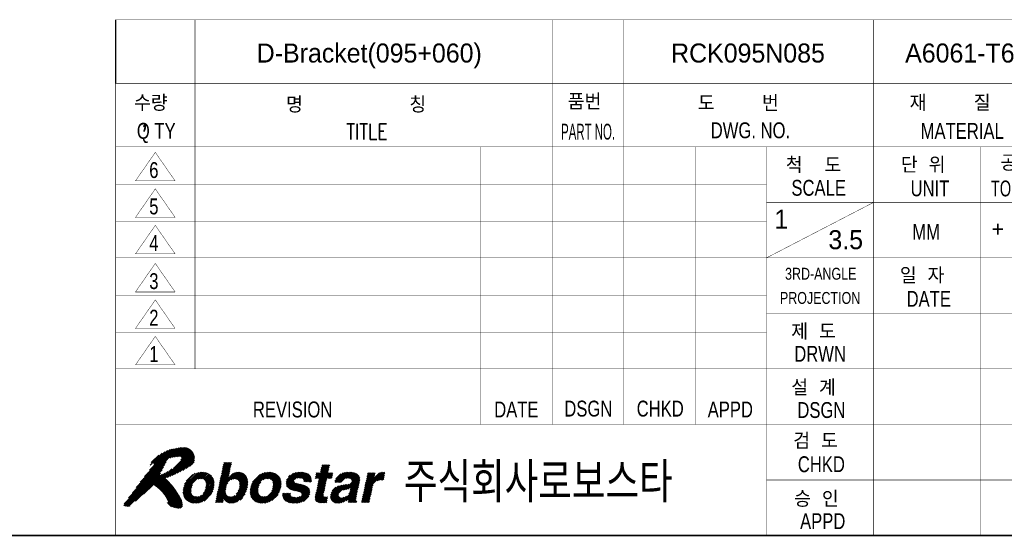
# Model space of a CAD drawing. Extents: x 1739 to 3085, y 884 to 1829.
# Tile 3 of 6: x 2412 to 2846, y 903 to 1131. Entities that reach past the tile are written whole.
import ezdxf
from ezdxf.enums import TextEntityAlignment as Align

# ---------------------------------------------------------------- set-up
doc = ezdxf.new("R2010")
doc.units = 0
doc.header["$LTSCALE"] = 7
doc.header["$MEASUREMENT"] = 0
doc.linetypes.add('CENTER', pattern=[2, 1.25, -0.25, 0.25, -0.25])
doc.layers.get('0').update_dxf_attribs({"linetype": 'CONTINUOUS'})
for name, color, linetype in [('1', 3, 'CENTER'), ('3', 4, 'CONTINUOUS'), ('TEXT', 4, 'CONTINUOUS')]:
    doc.layers.add(name, color=color, linetype=linetype)
doc.styles.add('GHS', font='romans.shx', dxfattribs={"bigfont": 'ghs.shx'})
doc.styles.add('HS', font='txt.shx', dxfattribs={"width": 0.8, "bigfont": 'hs.shx'})
doc.styles.add('ROMANS', font='ROMANS.shx', dxfattribs={"width": 0.8})
doc.styles.get("Standard").update_dxf_attribs({"font": 'Gulim.ttf'})

# ---------------------------------------------------------------- blocks, each defined once
blk = doc.blocks.new('*X1')
at = {"color": 0}
for p, q in [((13.28, 7.54), (14.53, 8.79)), ((13.33, 7.76), (14.58, 9.01)), ((13.38, 7.99), (14.6, 9.21)), ((13.42, 8.21), (14.42, 9.21)), ((13.47, 8.44), (14.24, 9.21)), ((13.52, 8.66), (14.07, 9.21)), ((13.57, 8.88), (13.89, 9.21)), ((13.62, 9.11), (13.71, 9.21)), ((25.14, 7.2), (26.85, 8.91)), ((25.31, 7.2), (26.97, 8.85)), ((25.82, 8.05), (26.67, 8.91)), ((25.86, 8.28), (26.5, 8.91)), ((25.91, 8.5), (26.32, 8.91)), ((25.96, 8.73), (26.14, 8.91)), ((8.49, 5.4), (11.07, 7.98)), ((8.51, 5.59), (10.91, 7.99)), ((8.53, 5.79), (10.72, 7.98)), ((8.55, 5.98), (10.52, 7.96)), ((8.62, 6.23), (10.31, 7.92)), ((8.7, 6.49), (10.04, 7.84)), ((8.88, 6.84), (9.71, 7.68)), ((10.39, 7.12), (11.23, 7.96)), ((10.6, 7.15), (11.38, 7.94)), ((10.78, 7.16), (11.51, 7.89)), ((10.93, 7.13), (11.64, 7.84)), ((11.06, 7.09), (11.77, 7.79)), ((11.17, 7.02), (11.87, 7.71)), ((11.26, 6.93), (11.96, 7.64)), ((11.33, 6.82), (12.06, 7.56)), ((11.37, 6.69), (12.14, 7.46)), ((12.85, 5.52), (15.32, 7.98)), ((12.9, 5.74), (15.11, 7.96)), ((12.95, 5.97), (14.85, 7.87)), ((13.04, 6.42), (14.29, 7.66)), ((13.09, 6.64), (14.34, 7.89)), ((13.14, 6.86), (14.39, 8.11)), ((13.19, 7.09), (14.44, 8.34)), ((13.23, 7.31), (14.48, 8.56)), ((14.54, 7.03), (15.5, 7.99)), ((14.81, 7.12), (15.66, 7.97)), ((15.01, 7.14), (15.81, 7.95)), ((15.16, 7.12), (15.94, 7.9)), ((15.29, 7.08), (16.06, 7.84)), ((15.4, 7.01), (16.18, 7.79)), ((15.49, 6.91), (16.27, 7.7)), ((15.55, 6.81), (16.36, 7.61)), ((15.59, 6.67), (16.44, 7.52)), ((16.95, 5.55), (19.39, 7.99)), ((16.97, 5.74), (19.21, 7.98)), ((16.98, 5.94), (19.01, 7.96)), ((17.04, 6.17), (18.81, 7.94)), ((17.13, 6.43), (18.55, 7.86)), ((17.25, 6.73), (18.26, 7.74)), ((18.58, 7), (19.55, 7.97)), ((18.88, 7.13), (19.71, 7.95)), ((19.09, 7.16), (19.86, 7.92)), ((19.26, 7.15), (19.98, 7.88)), ((19.41, 7.13), (20.11, 7.83)), ((19.53, 7.07), (20.24, 7.77)), ((19.64, 7), (20.33, 7.7)), ((19.72, 6.91), (20.43, 7.62)), ((19.79, 6.79), (20.53, 7.54)), ((21.47, 6.72), (22.69, 7.93)), ((21.49, 6.55), (22.9, 7.96)), ((21.51, 6.39), (23.09, 7.98)), ((21.52, 6.23), (23.28, 7.99)), ((21.54, 6.96), (22.42, 7.84)), ((21.59, 6.13), (23.45, 7.99)), ((21.79, 7.38), (22.01, 7.61)), ((22.87, 7.23), (23.62, 7.98)), ((23.07, 7.25), (23.77, 7.95)), ((23.24, 7.24), (23.92, 7.92)), ((23.4, 7.22), (24.05, 7.88)), ((23.53, 7.18), (24.17, 7.82)), ((23.63, 7.1), (24.29, 7.77)), ((23.68, 6.98), (24.38, 7.68)), ((23.7, 6.82), (24.48, 7.6)), ((23.82, 6.76), (24.55, 7.49)), ((25.17, 7.41), (25.66, 7.9)), ((25.22, 7.63), (25.49, 7.9)), ((25.27, 7.86), (25.31, 7.9)), ((25.39, 6.03), (27.25, 7.9)), ((25.44, 6.26), (27.08, 7.9)), ((25.48, 6.48), (26.9, 7.9)), ((25.49, 7.2), (26.92, 8.63)), ((25.53, 6.71), (26.78, 7.95)), ((25.58, 6.93), (26.83, 8.18)), ((25.63, 7.15), (26.88, 8.4)), ((26.73, 7.2), (27.37, 7.83)), ((26.9, 7.2), (27.32, 7.61)), ((27.61, 6.84), (28.66, 7.89)), ((27.64, 6.69), (28.89, 7.94)), ((27.74, 7.15), (28.37, 7.77)), ((27.81, 6.69), (29.1, 7.98)), ((27.99, 6.69), (29.29, 7.99)), ((28.17, 6.69), (29.47, 8)), ((28.34, 6.69), (29.64, 7.99)), ((28.84, 5.77), (30.64, 7.57)), ((29.02, 7.19), (29.81, 7.98)), ((29.05, 5.8), (30.7, 7.45)), ((29.22, 7.21), (29.95, 7.95)), ((29.38, 7.2), (30.1, 7.92)), ((29.53, 7.17), (30.23, 7.87)), ((29.65, 7.12), (30.35, 7.82)), ((29.73, 7.02), (30.46, 7.75)), ((29.76, 6.87), (30.56, 7.67)), ((31.21, 5.32), (33.89, 7.99)), ((31.26, 5.54), (33.71, 7.99)), ((31.31, 5.76), (33.51, 7.97)), ((31.36, 5.99), (33.25, 7.89)), ((31.45, 6.44), (32.65, 7.63)), ((31.5, 6.66), (32.69, 7.86)), ((31.55, 6.89), (32.56, 7.9)), ((31.59, 7.11), (32.38, 7.9)), ((31.64, 7.34), (32.2, 7.9)), ((31.69, 7.56), (32.03, 7.9)), ((31.74, 7.79), (31.85, 7.9)), ((32.98, 6.91), (33.92, 7.85)), ((33.22, 6.97), (33.87, 7.62)), ((8.52, 5.25), (9.68, 6.41)), ((9.99, 4.07), (12.42, 6.5)), ((10.17, 4.08), (12.4, 6.3)), ((11.05, 5.31), (12.42, 6.68)), ((11.26, 5.69), (12.4, 6.83)), ((11.34, 5.95), (12.37, 6.98)), ((11.38, 6.17), (12.34, 7.12)), ((11.4, 6.54), (12.21, 7.35)), ((11.4, 6.36), (12.28, 7.24)), ((12.76, 5.07), (13.99, 6.3)), ((12.8, 5.29), (14.14, 6.63)), ((13, 6.19), (14.24, 7.44)), ((14.27, 4.1), (16.65, 6.49)), ((14.41, 4.07), (16.63, 6.29)), ((15.19, 5.21), (16.67, 6.68)), ((15.46, 5.65), (16.65, 6.84)), ((15.55, 5.92), (16.63, 7)), ((15.6, 6.14), (16.61, 7.15)), ((15.62, 6.51), (16.5, 7.4)), ((15.62, 6.34), (16.55, 7.27)), ((16.94, 5.37), (18.28, 6.71)), ((16.97, 5.22), (18.1, 6.34)), ((18.31, 4.08), (20.87, 6.64)), ((18.47, 4.06), (20.85, 6.45)), ((18.66, 4.08), (20.84, 6.25)), ((19.67, 5.62), (20.84, 6.79)), ((19.77, 5.89), (20.82, 6.94)), ((19.82, 6.65), (20.6, 7.43)), ((19.82, 6.12), (20.79, 7.09)), ((19.84, 6.32), (20.73, 7.21)), ((19.85, 6.5), (20.67, 7.32)), ((21.69, 6.04), (22.49, 6.84)), ((21.78, 5.96), (22.55, 6.73)), ((21.87, 5.87), (22.64, 6.65)), ((22, 5.82), (22.78, 6.6)), ((22.13, 5.78), (22.91, 6.56)), ((22.26, 5.73), (23.05, 6.52)), ((22.39, 5.69), (23.19, 6.49)), ((22.53, 5.65), (23.34, 6.46)), ((22.68, 5.62), (23.48, 6.42)), ((22.82, 5.59), (23.62, 6.38)), ((22.97, 5.55), (23.75, 6.34)), ((23.1, 5.51), (23.88, 6.29)), ((23.23, 5.47), (24.01, 6.24)), ((23.99, 6.76), (24.6, 7.37)), ((24.17, 6.76), (24.65, 7.24)), ((24.35, 6.76), (24.66, 7.07)), ((24.52, 6.76), (24.66, 6.9)), ((25.2, 5.13), (26.45, 6.38)), ((25.24, 5.36), (26.49, 6.61)), ((25.29, 5.58), (26.54, 6.83)), ((25.34, 5.81), (26.59, 7.06)), ((27.07, 4.89), (28.55, 6.36)), ((27.08, 7.2), (27.27, 7.38)), ((27.09, 4.72), (28.75, 6.39)), ((27.09, 5.08), (28.33, 6.32)), ((27.12, 4.58), (28.96, 6.42)), ((27.15, 5.32), (28.09, 6.26)), ((27.18, 4.46), (29.17, 6.45)), ((28.42, 4.11), (30.63, 6.32)), ((28.61, 5.72), (29.37, 6.48)), ((29.27, 5.85), (30.75, 7.33)), ((29.38, 5.25), (30.67, 6.54)), ((29.5, 5.55), (30.72, 6.77)), ((29.55, 5.77), (30.75, 6.98)), ((29.56, 5.96), (30.76, 7.16)), ((31.16, 5.09), (32.45, 6.38)), ((31.4, 6.21), (32.6, 7.41)), ((33.42, 6.99), (33.83, 7.4)), ((33.6, 7), (33.78, 7.18)), ((8.55, 5.1), (9.59, 6.15)), ((8.58, 4.96), (9.54, 5.92)), ((8.64, 4.84), (9.52, 5.72)), ((8.7, 4.73), (9.52, 5.54)), ((8.77, 4.61), (9.54, 5.39)), ((8.84, 4.51), (9.58, 5.25)), ((8.94, 4.44), (9.65, 5.14)), ((9.04, 4.36), (9.73, 5.05)), ((9.14, 4.28), (9.84, 4.98)), ((9.83, 4.09), (10.82, 5.07)), ((10.37, 4.1), (12.38, 6.1)), ((10.58, 4.12), (12.32, 5.87)), ((10.84, 4.21), (12.23, 5.6)), ((11.15, 4.34), (12.09, 5.28)), ((12.57, 4.17), (13.86, 5.46)), ((12.61, 4.39), (13.85, 5.63)), ((12.66, 4.62), (13.87, 5.83)), ((12.71, 4.84), (13.91, 6.05)), ((12.73, 4.16), (13.89, 5.32)), ((12.91, 4.16), (13.94, 5.19)), ((13.09, 4.16), (14.01, 5.09)), ((13.67, 4.57), (14.1, 5)), ((14.13, 4.15), (15.04, 5.05)), ((14.58, 4.06), (16.6, 6.09)), ((14.78, 4.09), (16.54, 5.84)), ((14.99, 4.12), (16.46, 5.59)), ((15.25, 4.2), (16.31, 5.27)), ((17, 5.07), (18.02, 6.09)), ((17.03, 4.92), (17.98, 5.87)), ((17.09, 4.81), (17.96, 5.68)), ((17.16, 4.7), (17.96, 5.5)), ((17.23, 4.59), (17.99, 5.36)), ((17.31, 4.5), (18.04, 5.23)), ((17.41, 4.42), (18.11, 5.12)), ((17.51, 4.34), (18.2, 5.03)), ((17.61, 4.26), (18.31, 4.96)), ((18.86, 4.1), (20.82, 6.06)), ((19.08, 4.15), (20.74, 5.8)), ((19.34, 4.23), (20.65, 5.54)), ((19.7, 4.41), (20.46, 5.17)), ((21.04, 5.04), (21.35, 5.36)), ((21.04, 5.22), (21.18, 5.36)), ((21.05, 4.87), (21.53, 5.36)), ((21.1, 4.75), (21.71, 5.36)), ((21.15, 4.62), (21.88, 5.36)), ((21.22, 4.52), (22.05, 5.35)), ((21.31, 4.43), (22.05, 5.17)), ((21.4, 4.35), (22.09, 5.04)), ((22.54, 4.06), (24.39, 5.92)), ((22.72, 4.07), (24.43, 5.78)), ((22.91, 4.08), (24.45, 5.62)), ((23.13, 4.13), (24.47, 5.46)), ((23.35, 5.41), (24.12, 6.17)), ((23.37, 4.19), (24.45, 5.27)), ((23.41, 5.29), (24.21, 6.09)), ((23.44, 5.15), (24.3, 6.01)), ((23.65, 4.3), (24.34, 4.98)), ((25.12, 4.7), (26.35, 5.93)), ((25.13, 4.54), (26.3, 5.71)), ((25.15, 4.91), (26.4, 6.16)), ((25.18, 4.41), (26.25, 5.49)), ((25.25, 4.31), (26.21, 5.26)), ((25.35, 4.23), (26.17, 5.04)), ((27.25, 4.36), (28.09, 5.2)), ((27.3, 5.64), (27.76, 6.1)), ((27.34, 4.27), (28.09, 5.02)), ((28.67, 4.19), (30.58, 6.1)), ((29.04, 4.39), (30.53, 5.87)), ((29.31, 4.48), (30.48, 5.65)), ((29.31, 4.3), (30.43, 5.42)), ((29.35, 4.16), (30.39, 5.2)), ((29.53, 4.16), (30.34, 4.97)), ((30.97, 4.19), (32.22, 5.44)), ((31.02, 4.42), (32.27, 5.67)), ((31.07, 4.64), (32.32, 5.89)), ((31.12, 4.87), (32.37, 6.12)), ((31.12, 4.16), (32.18, 5.22)), ((31.29, 4.16), (32.13, 4.99)), ((9.26, 4.23), (9.97, 4.93)), ((9.39, 4.18), (10.12, 4.91)), ((9.52, 4.13), (10.29, 4.9)), ((9.67, 4.1), (10.5, 4.93)), ((13.26, 4.16), (13.6, 4.49)), ((13.44, 4.16), (13.55, 4.27)), ((13.73, 4.45), (14.21, 4.93)), ((13.81, 4.36), (14.35, 4.9)), ((13.9, 4.27), (14.51, 4.87)), ((14.01, 4.2), (14.71, 4.9)), ((15.69, 4.46), (16.01, 4.79)), ((17.74, 4.22), (18.45, 4.93)), ((17.87, 4.17), (18.6, 4.9)), ((17.99, 4.12), (18.79, 4.91)), ((18.15, 4.1), (18.99, 4.94)), ((21.52, 4.29), (22.18, 4.94)), ((21.64, 4.23), (22.29, 4.88)), ((21.76, 4.17), (22.43, 4.84)), ((21.91, 4.14), (22.58, 4.82)), ((22.05, 4.11), (22.75, 4.81)), ((22.2, 4.09), (22.94, 4.82)), ((22.37, 4.07), (23.19, 4.9)), ((25.49, 4.19), (26.22, 4.92)), ((25.62, 4.14), (26.35, 4.87)), ((25.79, 4.13), (26.52, 4.86)), ((25.95, 4.12), (26.7, 4.87)), ((26.13, 4.12), (26.7, 4.69)), ((26.31, 4.12), (26.65, 4.47)), ((26.49, 4.13), (26.6, 4.24)), ((27.44, 4.2), (28.15, 4.9)), ((27.57, 4.14), (28.24, 4.82)), ((27.7, 4.1), (28.37, 4.77)), ((27.85, 4.08), (28.55, 4.77)), ((28.02, 4.06), (28.77, 4.82)), ((28.21, 4.08), (29.08, 4.95)), ((29.7, 4.16), (30.3, 4.76)), ((29.88, 4.16), (30.28, 4.56)), ((30.06, 4.16), (30.31, 4.41)), ((30.23, 4.16), (30.39, 4.32)), ((31.47, 4.16), (32.08, 4.77)), ((31.65, 4.16), (32.03, 4.54)), ((31.82, 4.16), (31.98, 4.32))]:
    blk.add_line(p, q, dxfattribs=at)
blk = doc.blocks.new('*X2')
at = {"color": 0}
for p, q in [((2.13, 5.4), (7.75, 11.03)), ((2.6, 6.05), (7.53, 10.98)), ((3.09, 6.72), (7.3, 10.93)), ((3.62, 7.42), (7.08, 10.88)), ((4.25, 8.23), (6.86, 10.84)), ((4.36, 8.87), (5.87, 10.38)), ((4.5, 9.19), (5.44, 10.12)), ((4.79, 9.12), (6.22, 10.55)), ((4.83, 8.99), (6.55, 10.71)), ((5.05, 6.2), (9.58, 10.73)), ((5.15, 6.12), (9.65, 10.62)), ((6.53, 7.33), (9.72, 10.52)), ((6.55, 9.65), (7.97, 11.06)), ((6.82, 7.44), (9.78, 10.4)), ((6.85, 9.77), (8.18, 11.1)), ((7.1, 9.84), (8.37, 11.11)), ((7.12, 7.56), (9.84, 10.28)), ((7.32, 9.89), (8.55, 11.11)), ((7.43, 7.69), (9.88, 10.15)), ((7.53, 9.92), (8.72, 11.11)), ((7.73, 9.94), (8.87, 11.08)), ((7.76, 7.85), (9.92, 10.01)), ((7.92, 9.96), (9.01, 11.05)), ((8.11, 9.97), (9.15, 11.01)), ((8.22, 9.54), (9.49, 10.81)), ((8.25, 9.93), (9.26, 10.94)), ((8.29, 9.8), (9.37, 10.88)), ((1.02, 3.77), (6.2, 8.94)), ((1.09, 4.01), (6.36, 9.27)), ((1.64, 4.74), (6.53, 9.63)), ((8.1, 8.01), (9.95, 9.86)), ((8.47, 8.2), (9.95, 9.69)), ((8.87, 8.43), (9.95, 9.51)), ((9.32, 8.7), (9.89, 9.27)), ((1.16, 3.72), (6.04, 8.6)), ((1.3, 3.69), (5.87, 8.26)), ((1.45, 3.66), (5.66, 7.87)), ((1.62, 3.65), (5.61, 7.64)), ((2.49, 4.35), (5.89, 7.74)), ((4.73, 6.41), (6.2, 7.88)), ((4.84, 6.34), (6.57, 8.07)), ((4.94, 6.27), (7.07, 8.4)), ((3.53, 5.21), (4.72, 6.4)), ((5.25, 6.04), (6.34, 7.14)), ((5.34, 5.96), (6.44, 7.06)), ((5.44, 5.88), (6.53, 6.97)), ((5.54, 5.8), (6.62, 6.89)), ((5.62, 5.71), (6.71, 6.8)), ((5.71, 5.62), (6.79, 6.71)), ((5.8, 5.54), (6.88, 6.62)), ((5.89, 5.45), (6.96, 6.52)), ((5.97, 5.35), (7.05, 6.43)), ((6.04, 5.25), (7.13, 6.33)), ((6.12, 5.15), (7.2, 6.23)), ((6.2, 5.05), (7.28, 6.13)), ((6.27, 4.94), (7.36, 6.03)), ((6.33, 4.83), (7.44, 5.93)), ((6.4, 4.72), (7.51, 5.83)), ((6.46, 4.61), (7.58, 5.72)), ((6.51, 4.48), (7.65, 5.62)), ((6.56, 4.36), (7.72, 5.51)), ((6.57, 4.01), (7.86, 5.29)), ((6.61, 4.23), (7.79, 5.4)), ((6.65, 3.92), (7.92, 5.18)), ((6.74, 3.83), (7.99, 5.07)), ((6.49, 4.11), (6.54, 4.15)), ((6.83, 3.74), (8.05, 4.96)), ((6.92, 3.65), (8.12, 4.85)), ((7.05, 3.6), (8.18, 4.73)), ((7.2, 3.58), (8.24, 4.62)), ((7.34, 3.54), (8.3, 4.5)), ((7.48, 3.51), (8.35, 4.37)), ((7.62, 3.47), (8.37, 4.22)), ((7.77, 3.44), (8.4, 4.07)), ((7.93, 3.42), (8.43, 3.92)), ((8.13, 3.44), (8.44, 3.75))]:
    blk.add_line(p, q, dxfattribs=at)
blk = doc.blocks.new('LOGO-ROBOSTAR')
at = {"color": 230, "const_width": 0.00973}
for points in [[(9.53, 10.79), (9.13, 11.02), (8.68, 11.12), (8.21, 11.1), (7.73, 11.02), (7.27, 10.92), (6.83, 10.83), (6.33, 10.61), (5.82, 10.35), (5.33, 10.06), (4.89, 9.7), (4.53, 9.27), (4.31, 8.74), (4.38, 8.82), (4.46, 8.88), (4.54, 8.94), (4.62, 9), (4.7, 9.06), (4.78, 9.12), (4.81, 9.1), (4.83, 9.07), (4.83, 9.04), (4.83, 9), (4.83, 8.96), (4.83, 8.93), (4.15, 8.1), (3.49, 7.26), (2.85, 6.39), (2.22, 5.52), (1.58, 4.66), (0.93, 3.8), (1.07, 3.75), (1.2, 3.71), (1.35, 3.68), (1.49, 3.66), (1.64, 3.65), (1.79, 3.66), (2.27, 4.16), (2.78, 4.6), (3.3, 5.02), (3.81, 5.44), (4.29, 5.9), (4.73, 6.42), (5.14, 6.14), (5.53, 5.81), (5.89, 5.45), (6.2, 5.05), (6.46, 4.62), (6.63, 4.18), (6.61, 4.14), (6.58, 4.14), (6.55, 4.15), (6.52, 4.16), (6.48, 4.18), (6.44, 4.18), (6.51, 4.08), (6.59, 3.98), (6.68, 3.89), (6.78, 3.79), (6.87, 3.7), (6.97, 3.61), (7.21, 3.58), (7.45, 3.52), (7.69, 3.45), (7.93, 3.42), (8.16, 3.45), (8.39, 3.56), (8.43, 3.71), (8.44, 3.85), (8.42, 3.99), (8.39, 4.13), (8.36, 4.28), (8.34, 4.42), (8.07, 4.93), (7.77, 5.43), (7.44, 5.93), (7.08, 6.4), (6.68, 6.83), (6.25, 7.22), (6.85, 7.45), (7.44, 7.7), (8.01, 7.97), (8.58, 8.26), (9.13, 8.58), (9.67, 8.93), (9.87, 9.21), (9.96, 9.53), (9.95, 9.87), (9.87, 10.21), (9.72, 10.52)], [(8.2, 9.45), (7.81, 9.02), (7.39, 8.64), (6.95, 8.3), (6.48, 8.02), (6, 7.79), (5.5, 7.6), (5.7, 7.93), (5.88, 8.27), (6.04, 8.61), (6.21, 8.96), (6.37, 9.3), (6.54, 9.64), (6.8, 9.75), (7.06, 9.83), (7.34, 9.89), (7.62, 9.93), (7.91, 9.96), (8.2, 9.97), (8.28, 9.91), (8.3, 9.83), (8.28, 9.74), (8.25, 9.64), (8.22, 9.55)]]:
    blk.add_lwpolyline(points, close=True, dxfattribs=at)
at = {"color": 5, "const_width": 0.00973}
for points in [[(14.24, 7.41), (14.25, 7.41), (14.37, 7.54), (14.52, 7.67), (14.7, 7.79), (14.91, 7.9), (15.16, 7.97), (15.46, 8), (15.85, 7.94), (16.18, 7.78), (16.44, 7.52), (16.61, 7.15), (16.67, 6.66), (16.6, 6.07), (16.46, 5.57), (16.23, 5.09), (15.94, 4.68), (15.56, 4.36), (15.12, 4.14), (14.6, 4.06), (14.4, 4.08), (14.2, 4.12), (14.02, 4.19), (13.87, 4.3), (13.73, 4.44), (13.64, 4.63), (13.63, 4.63), (13.53, 4.16), (12.56, 4.16), (13.64, 9.21), (14.62, 9.21)], [(26.77, 7.9), (27.38, 7.9), (27.23, 7.2), (26.62, 7.2), (26.19, 5.17), (26.17, 5.07), (26.17, 4.99), (26.19, 4.93), (26.25, 4.89), (26.36, 4.87), (26.53, 4.86), (26.56, 4.86), (26.6, 4.87), (26.63, 4.87), (26.67, 4.87), (26.7, 4.87), (26.74, 4.88), (26.58, 4.13), (26.5, 4.13), (26.42, 4.13), (26.34, 4.12), (26.27, 4.12), (26.19, 4.12), (26.11, 4.12), (25.99, 4.12), (25.62, 4.14), (25.37, 4.22), (25.21, 4.34), (25.13, 4.5), (25.12, 4.7), (25.15, 4.93), (25.64, 7.2), (25.13, 7.2), (25.28, 7.9), (25.78, 7.9), (26, 8.91), (26.98, 8.91)], [(10.04, 4.06), (9.56, 4.11), (9.15, 4.27), (8.81, 4.54), (8.59, 4.92), (8.49, 5.42), (8.55, 6.03), (8.75, 6.64), (9.06, 7.14), (9.45, 7.52), (9.89, 7.79), (10.38, 7.94), (10.88, 8), (11.36, 7.94), (11.78, 7.79), (12.11, 7.52), (12.34, 7.14), (12.43, 6.64), (12.37, 6.03), (12.17, 5.42), (11.86, 4.92), (11.48, 4.54), (11.03, 4.27), (10.54, 4.11)], [(18.49, 4.06), (18.01, 4.11), (17.59, 4.27), (17.25, 4.54), (17.03, 4.92), (16.93, 5.42), (16.99, 6.03), (17.2, 6.64), (17.5, 7.14), (17.89, 7.52), (18.34, 7.79), (18.82, 7.94), (19.32, 8), (19.8, 7.94), (20.22, 7.79), (20.55, 7.52), (20.78, 7.14), (20.87, 6.64), (20.81, 6.03), (20.61, 5.42), (20.31, 4.92), (19.92, 4.54), (19.47, 4.27), (18.99, 4.11)], [(23.7, 6.76), (23.7, 6.88), (23.68, 6.99), (23.63, 7.1), (23.53, 7.18), (23.37, 7.23), (23.15, 7.25), (22.91, 7.24), (22.74, 7.19), (22.62, 7.13), (22.54, 7.05), (22.49, 6.97), (22.46, 6.89), (22.59, 6.66), (23, 6.53), (23.53, 6.41), (24.06, 6.23), (24.42, 5.9), (24.48, 5.35), (24.3, 4.87), (24.01, 4.53), (23.65, 4.3), (23.27, 4.15), (22.89, 4.08), (22.57, 4.06), (22.15, 4.09), (21.75, 4.18), (21.42, 4.33), (21.17, 4.58), (21.03, 4.91), (21.04, 5.36), (22.05, 5.36), (22.04, 5.2), (22.07, 5.07), (22.15, 4.96), (22.28, 4.88), (22.48, 4.83), (22.75, 4.81), (22.98, 4.83), (23.15, 4.88), (23.29, 4.95), (23.38, 5.03), (23.43, 5.12), (23.46, 5.19), (23.34, 5.43), (22.94, 5.56), (22.4, 5.68), (21.88, 5.86), (21.53, 6.19), (21.47, 6.75), (21.56, 7.03), (21.73, 7.31), (21.97, 7.58), (22.3, 7.79), (22.72, 7.94), (23.25, 8), (23.62, 7.98), (23.97, 7.91), (24.29, 7.77), (24.53, 7.55), (24.66, 7.22), (24.66, 6.76)], [(30.32, 4.89), (30.29, 4.7), (30.28, 4.55), (30.29, 4.45), (30.32, 4.38), (30.36, 4.34), (30.42, 4.31), (30.38, 4.16), (29.32, 4.16), (29.32, 4.24), (29.31, 4.31), (29.31, 4.37), (29.31, 4.43), (29.32, 4.51), (29.33, 4.6), (29.18, 4.48), (29.01, 4.36), (28.81, 4.25), (28.58, 4.15), (28.31, 4.09), (28, 4.06), (27.73, 4.09), (27.48, 4.17), (27.28, 4.32), (27.13, 4.53), (27.07, 4.8), (27.1, 5.15), (27.2, 5.49), (27.37, 5.77), (27.58, 5.99), (27.84, 6.16), (28.13, 6.28), (28.44, 6.35), (29.35, 6.48), (29.43, 6.49), (29.52, 6.52), (29.6, 6.56), (29.67, 6.61), (29.72, 6.68), (29.76, 6.77), (29.77, 6.95), (29.71, 7.07), (29.61, 7.15), (29.48, 7.19), (29.34, 7.21), (29.21, 7.21), (28.99, 7.19), (28.82, 7.12), (28.69, 7.03), (28.6, 6.92), (28.54, 6.8), (28.49, 6.69), (27.54, 6.69), (27.76, 7.18), (28.04, 7.54), (28.36, 7.77), (28.73, 7.91), (29.11, 7.98), (29.49, 8), (29.78, 7.98), (30.1, 7.92), (30.39, 7.8), (30.63, 7.6), (30.76, 7.31), (30.75, 6.91)], [(31.76, 7.9), (32.7, 7.9), (32.57, 7.25), (32.58, 7.25), (32.72, 7.44), (32.88, 7.61), (33.05, 7.77), (33.25, 7.89), (33.49, 7.97), (33.76, 8), (33.8, 8), (33.83, 7.99), (33.86, 7.99), (33.89, 7.99), (33.92, 7.99), (33.95, 7.98), (33.74, 6.99), (33.7, 6.99), (33.65, 6.99), (33.6, 7), (33.55, 7), (33.51, 7), (33.46, 7), (33.12, 6.96), (32.86, 6.86), (32.66, 6.71), (32.52, 6.52), (32.42, 6.32), (32.36, 6.11), (31.95, 4.16), (30.97, 4.16)], [(10.7, 7.17), (10.36, 7.12), (10.09, 6.98), (9.89, 6.78), (9.73, 6.54), (9.63, 6.28), (9.56, 6.03), (9.52, 5.78), (9.52, 5.52), (9.57, 5.28), (9.69, 5.08), (9.9, 4.94), (10.22, 4.89), (10.56, 4.94), (10.83, 5.08), (11.04, 5.28), (11.19, 5.52), (11.29, 5.78), (11.36, 6.03), (11.4, 6.28), (11.4, 6.54), (11.35, 6.78), (11.23, 6.98), (11.02, 7.12)], [(14.98, 7.15), (14.68, 7.1), (14.43, 6.97), (14.23, 6.77), (14.08, 6.52), (13.96, 6.24), (13.88, 5.95), (13.85, 5.67), (13.86, 5.42), (13.93, 5.2), (14.06, 5.03), (14.25, 4.91), (14.53, 4.87), (14.82, 4.92), (15.06, 5.07), (15.25, 5.27), (15.4, 5.51), (15.51, 5.76), (15.58, 6), (15.62, 6.29), (15.62, 6.56), (15.56, 6.8), (15.44, 6.98), (15.25, 7.1)], [(19.15, 7.17), (18.8, 7.12), (18.54, 6.98), (18.33, 6.78), (18.18, 6.54), (18.07, 6.28), (18, 6.03), (17.97, 5.78), (17.96, 5.52), (18.01, 5.28), (18.13, 5.08), (18.34, 4.94), (18.66, 4.89), (19, 4.94), (19.27, 5.08), (19.48, 5.28), (19.63, 5.52), (19.74, 5.78), (19.8, 6.03), (19.84, 6.28), (19.85, 6.54), (19.8, 6.78), (19.68, 6.98), (19.46, 7.12)], [(29.59, 5.98), (29.53, 5.94), (29.45, 5.91), (29.35, 5.87), (29.23, 5.84), (29.07, 5.81), (28.88, 5.78), (28.7, 5.74), (28.53, 5.69), (28.38, 5.62), (28.25, 5.53), (28.15, 5.39), (28.09, 5.21), (28.08, 5.06), (28.11, 4.94), (28.17, 4.86), (28.26, 4.8), (28.36, 4.77), (28.45, 4.76), (28.68, 4.79), (28.89, 4.85), (29.1, 4.96), (29.27, 5.11), (29.41, 5.29), (29.49, 5.5)]]:
    blk.add_lwpolyline(points, close=True, dxfattribs=at)
at = {"color": 230, "linetype": 'Continuous'}
blk.add_blockref('*X2', (0, 0), dxfattribs=at)
at = {"color": 5, "linetype": 'Continuous'}
blk.add_blockref('*X1', (0, 0), dxfattribs=at)
at = {"style": 'GHS', "width": 0.8}
blk.add_text('주식회사로보스타', height=5, dxfattribs=at).set_placement((36.32, 4.19))
blk = doc.blocks.new('A3-DJ')
for points, const_width in [([(230, 67), (410, 67)], 0.1), ([(230, 67), (230, 10)], 0.1), ([(30, 10), (410, 10)], 0.2)]:
    blk.add_lwpolyline(points, dxfattribs=dict(const_width=const_width))
at = {"layer": '3'}
blk.add_line((230, 75), (230, 67), dxfattribs=at)
at = {"layer": '3', "const_width": 0.05}
for points in [[(230, 75), (410, 75)], [(240, 75), (240, 31)], [(285, 75), (285, 24)], [(294, 75), (294, 24)], [(325.5, 75), (325.5, 10)], [(230, 59), (410, 59)], [(235, 58.3), (232.5, 54.7)], [(237.5, 54.7), (235, 58.3)], [(276, 59), (276, 24)], [(303, 59), (303, 24)], [(312, 59), (312, 10)], [(339, 59), (339, 10)], [(232.5, 54.7), (237.5, 54.7)], [(230, 54.2), (312, 54.2)], [(235, 53.7), (232.5, 50.1)], [(237.5, 50.1), (235, 53.7)], [(312, 52), (410, 52)], [(325.5, 52), (312, 45)], [(230, 49.6), (312, 49.6)], [(232.5, 50.1), (237.5, 50.1)], [(235, 49.1), (232.5, 45.5)], [(237.5, 45.5), (235, 49.1)], [(230, 45), (410, 45)], [(232.5, 45.5), (237.5, 45.5)], [(235, 44.3), (232.5, 40.7)], [(237.5, 40.7), (235, 44.3)], [(230, 40.2), (312, 40.2)], [(232.5, 40.7), (237.5, 40.7)], [(235, 39.7), (232.5, 36.1)], [(237.5, 36.1), (235, 39.7)], [(312, 38), (352.5, 38)], [(232.5, 36.1), (237.5, 36.1)], [(230, 35.6), (312, 35.6)], [(235, 35.1), (232.5, 31.5)], [(237.5, 31.5), (235, 35.1)], [(230, 31), (410, 31)], [(232.5, 31.5), (237.5, 31.5)], [(230, 24), (352.5, 24)], [(312, 17), (410, 17)]]:
    blk.add_lwpolyline(points, dxfattribs=at)
blk.add_blockref('LOGO-ROBOSTAR', (230, 10))
at = {"style": 'GHS'}
for s, p in [('수량', (232.32, 63.51)), ('품번', (286.96, 63.68)), ('재    질', (330.03, 63.52)), ('명         칭', (251.47, 63.3)), ('도    번', (303.35, 63.48)), ('척  도', (314.43, 55.68)), ('단 위', (328.93, 55.71)), ('공  차', (341.48, 55.96)), ('일 자', (328.8, 41.77)), ('제 도', (315.12, 34.7)), ('설 계', (315.12, 27.63)), ('검 도', (315.37, 20.92)), ('승 인', (315.49, 13.6))]:
    blk.add_text(s, height=2, dxfattribs=at).set_placement(p)
at = {"layer": '1', "color": 2, "linetype": 'Continuous', "style": 'ROMANS'}
blk.add_text(',', height=2, dxfattribs=at).set_placement((233.63, 62.23), align=Align.MIDDLE)
at = {"layer": '3'}
for s, height, width, p in [('Q TY', 2, 0.8, (235.12, 60.75)), ('PART NO.', 2, 0.55, (289.52, 60.91)), ('DWG. NO.', 2, 0.8, (309.97, 61.08)), ('MATERIAL', 2, 0.8, (336.65, 61)), ('6', 2, 0.8, (234.82, 56.07)), ('SCALE', 2, 0.8, (318.57, 53.83)), ('UNIT', 2, 0.8, (332.59, 53.75)), ('TOLERANCE', 2, 0.7, (345.87, 53.75)), ('5', 2, 0.8, (234.82, 51.47)), ('MM', 2, 0.8, (332.11, 48.28)), ('4', 2, 0.8, (234.82, 46.87)), ('3RD-ANGLE', 1.5, 0.8, (318.83, 43)), ('3', 2, 0.8, (234.82, 42.07)), ('DATE', 2, 0.8, (332.44, 39.84)), ('PROJECTION', 1.5, 0.8, (318.75, 39.95)), ('2', 2, 0.8, (234.82, 37.47)), ('1', 2, 0.8, (234.82, 32.87)), ('DRWN', 2, 0.8, (318.75, 32.91)), ('DSGN', 2, 0.8, (289.55, 26)), ('CHKD', 2, 0.8, (298.61, 26)), ('REVISION', 2, 0.8, (252.3, 25.89)), ('DATE', 2, 0.8, (280.49, 25.89)), ('APPD', 2, 0.8, (307.44, 25.89)), ('DSGN', 2, 0.8, (318.91, 25.82)), ('CHKD', 2, 0.8, (318.91, 18.99)), ('APPD', 2, 0.8, (319.08, 11.81))]:
    blk.add_text(s, height=height, dxfattribs=dict(at, width=width)).set_placement(p, align=Align.MIDDLE)
at = {"layer": '3', "style": 'HS', "width": 0.8}
blk.add_text('TITLE', height=2, dxfattribs=at).set_placement((261.67, 60.91), align=Align.MIDDLE)
at = {"layer": '3'}
blk.add_text('+', height=2, dxfattribs=at).set_placement((341.14, 48.65), align=Align.MIDDLE)

msp = doc.modelspace()

# ---------------------------------------------------------------- block references
at = {"xscale": 3.5, "yscale": 3.5, "zscale": 3.5}
msp.add_blockref('A3-DJ', (1649.39105, 868.4698), dxfattribs=at)

# ---------------------------------------------------------------- texts
at = {"layer": 'TEXT'}
for s, p in [('D-Bracket(095+060)', (2516.61642, 1112.14433)), ('RCK095N085', (2699.32181, 1112.14433)), ('A6061-T6', (2802.51661, 1112.14433)), ('1', (2744.8095, 1038.80997)), ('3.5', (2768.6741, 1029.79934))]:
    msp.add_text(s, height=8.4, dxfattribs=at).set_placement(p)

doc.saveas('drawing.dxf')
